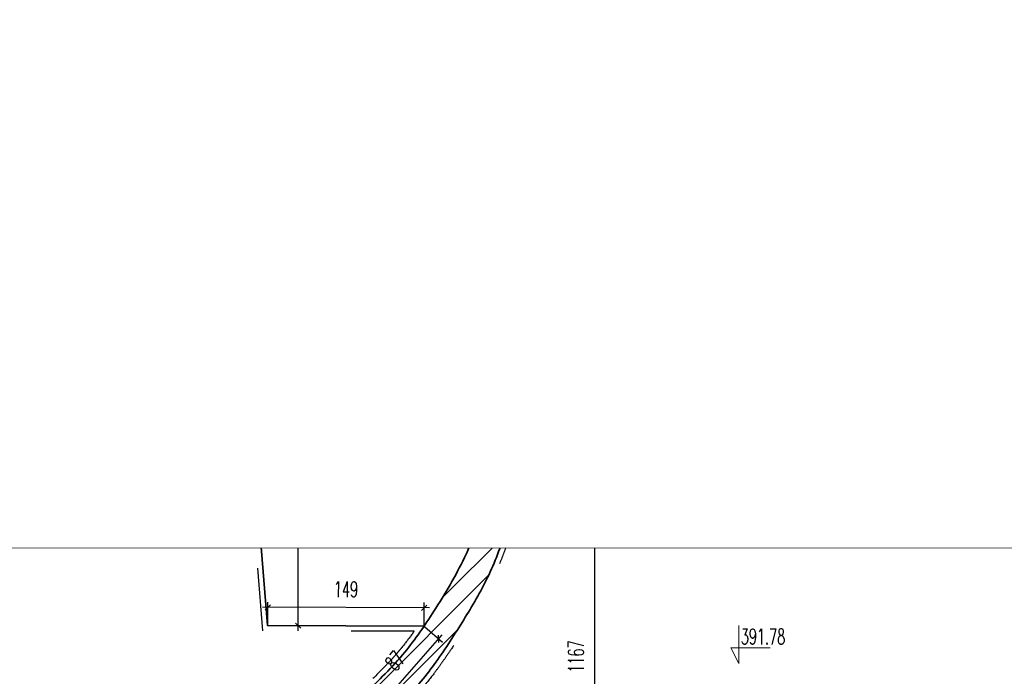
# Model space of a CAD drawing. Header units: millimetres. Extents: x 19887 to 192597, y -14203 to 39042.
# Tile 164 of 256: x 51688 to 53758, y -12081 to -10701. Entities that reach past the tile are written whole.
import ezdxf

# ---------------------------------------------------------------- set-up
doc = ezdxf.new("R2010")
doc.units = ezdxf.units.MM
doc.set_wipeout_variables(frame=1)
doc.linetypes.add('ACAD_ISO03W100', pattern=[30, 12, -18])
doc.layers.get('Defpoints').update_dxf_attribs({"color": 4})
for name, color, linetype in [('A_DBA-WYMIAR', 1, 'Continuous'), ('Sufit podwieszany', 252, 'Continuous'), ('Wymiarowanie', 3, 'Continuous'), ('Wypełnienie', 252, 'Continuous')]:
    doc.layers.add(name, color=color, linetype=linetype)
for name, color, linetype, lineweight in [('Basen_rzut_poziom_1_obrys', 252, 'Continuous', 35), ('koty wysokościowe', 252, 'Continuous', 0), ('Tabela', 1, 'Continuous', 0)]:
    doc.layers.add(name, color=color, linetype=linetype, lineweight=lineweight)
doc.styles.add('ROMANS', font='romans.shx', dxfattribs={"width": 0.6})
doc.styles.get("Standard").update_dxf_attribs({"font": 'arial.ttf'})
doc.dimstyles.new('000001FB70622F18', dxfattribs={"dimtxt": 20, "dimasz": 5, "dimexe": 5, "dimexo": 1, "dimgap": 20, "dimtad": 1, "dimtoh": 1, "dimdec": 0, "dimtxsty": 'Standard', "dimblk": 'OBLIQUE', "dimcen": 0, "dimdle": 5, "dimclrd": 252, "dimclre": 252, "dimclrt": 252, "dimadec": 0, "dimazin": 0, "dimtfac": 1, "dimtdec": 0, "dimtmove": 0, "dimatfit": 3, "dimldrblk": 'OBLIQUE', "dimfxl": 150, "dimfxlon": 1, "dimlwd": 25, "dimlwe": 25, "dimarcsym": 1})
pattern_1 = [(45.00000000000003, (3252.028049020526, -2175.28478632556), (-11.22532015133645, 11.22532015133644), [])]

# ---------------------------------------------------------------- blocks, each defined once
blk = doc.blocks.new('_Oblique')
at = {"color": 0, "linetype": 'ByBlock', "lineweight": -2}
blk.add_line((-0.5, -0.5), (0.5, 0.5), dxfattribs=at)
blk = doc.blocks.new('*D896')
at = {"layer": 'Defpoints', "color": 0}
for p in [(2501.041948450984, -5266.380601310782), (1960.230240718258, -5268.276708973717), (1960.230240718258, -5319.679395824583)]:
    blk.add_point(p, dxfattribs=at)
at = {"layer": 'Wymiarowanie', "color": 252, "linetype": 'Continuous', "lineweight": 25}
for p, q in [((1960.230240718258, -5269.276708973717), (1960.230240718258, -5324.679395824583)), ((2501.041948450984, -5267.380601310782), (2501.041948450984, -5324.679395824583)), ((2506.041948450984, -5319.679395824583), (1955.230240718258, -5319.679395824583))]:
    blk.add_line(p, q, dxfattribs=at)
at = {"layer": 'Wymiarowanie', "color": 252, "linetype": 'ByBlock', "lineweight": 25, "xscale": 5, "yscale": 5, "zscale": 5, "rotation": 180}
blk.add_blockref('_Oblique', (1960.230240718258, -5319.679395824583), dxfattribs=at)
at = {"layer": 'Wymiarowanie', "color": 252, "linetype": 'ByBlock', "lineweight": 25, "xscale": 5, "yscale": 5, "zscale": 5}
blk.add_blockref('_Oblique', (2501.041948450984, -5319.679395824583), dxfattribs=at)
at = {"layer": 'Wymiarowanie', "color": 252, "insert": (2230.636094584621, -5302.179395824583), "char_height": 15, "attachment_point": 5, "style": 'ROMANS'}
blk.add_mtext('541', dxfattribs=at)
blk = doc.blocks.new('*D899')
at = {"layer": 'Defpoints', "color": 0}
for p in [(1960.230240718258, -5268.276708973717), (1904.507030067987, -6435.547513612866), (2098.514459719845, -6435.547513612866)]:
    blk.add_point(p, dxfattribs=at)
at = {"layer": 'Wymiarowanie', "color": 252, "linetype": 'Continuous', "lineweight": 25}
for p, q in [((2098.514459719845, -5263.276708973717), (2098.514459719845, -6440.547513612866)), ((1961.230240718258, -5268.276708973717), (2103.514459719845, -5268.276708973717)), ((1948.514459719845, -6435.547513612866), (2103.514459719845, -6435.547513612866))]:
    blk.add_line(p, q, dxfattribs=at)
at = {"layer": 'Wymiarowanie', "color": 252, "linetype": 'ByBlock', "lineweight": 25, "xscale": 5, "yscale": 5, "zscale": 5}
for p, rotation in [((2098.514459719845, -5268.276708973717), 90.00000000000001), ((2098.514459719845, -6435.547513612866), 270)]:
    blk.add_blockref('_Oblique', p, dxfattribs=dict(at, rotation=rotation))
at = {"layer": 'Wymiarowanie', "color": 252, "insert": (2081.014459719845, -5851.912111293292), "char_height": 15, "attachment_point": 5, "rotation": 90.00000000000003, "style": 'ROMANS'}
blk.add_mtext('1167', dxfattribs=at)
blk = doc.blocks.new('*D913')
at = {"layer": 'Defpoints', "color": 0}
for p in [(1935.808251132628, -5822.830372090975), (1949.70281482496, -5835.013402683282), (1878.715302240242, -5887.944024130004)]:
    blk.add_point(p, dxfattribs=at)
at = {"layer": 'Wymiarowanie', "color": 252, "linetype": 'Continuous', "lineweight": 25}
for p, q in [((1889.313469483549, -5903.886545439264), (1952.999211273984, -5831.253911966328)), ((1936.560149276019, -5823.48965138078), (1953.462305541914, -5838.309799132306)), ((1879.467200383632, -5888.603303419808), (1896.369356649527, -5903.423451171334))]:
    blk.add_line(p, q, dxfattribs=at)
at = {"layer": 'Wymiarowanie', "color": 252, "linetype": 'ByBlock', "lineweight": 25, "xscale": 5, "yscale": 5, "zscale": 5}
for p, rotation in [((1949.70281482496, -5835.013402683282), 48.7550695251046), ((1892.609865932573, -5900.12705472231), 228.7550695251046)]:
    blk.add_blockref('_Oblique', p, dxfattribs=dict(at, rotation=rotation))
at = {"layer": 'Wymiarowanie', "color": 252, "insert": (1907.998122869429, -5856.032841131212), "char_height": 15, "attachment_point": 5, "rotation": 48.755069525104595, "style": 'ROMANS'}
blk.add_mtext('87', dxfattribs=at)
blk = doc.blocks.new('*D911')
at = {"layer": 'Defpoints', "color": 0}
for p in [(1786.442310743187, -5804.826331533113), (1786.382283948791, -5822.317568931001), (1935.808251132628, -5822.830372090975)]:
    blk.add_point(p, dxfattribs=at)
at = {"layer": 'Wymiarowanie', "color": 252, "linetype": 'Continuous', "lineweight": 25}
for p, q in [((1786.385715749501, -5821.317574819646), (1786.459469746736, -5799.82636097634)), ((1935.811682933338, -5821.830377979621), (1935.885436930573, -5800.339164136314)), ((1940.868248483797, -5805.356293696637), (1781.442340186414, -5804.809172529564))]:
    blk.add_line(p, q, dxfattribs=at)
at = {"layer": 'Wymiarowanie', "color": 252, "linetype": 'ByBlock', "lineweight": 25, "xscale": 5, "yscale": 5, "zscale": 5}
for p, rotation in [((1786.442310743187, -5804.826331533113), 179.8033719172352), ((1935.868277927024, -5805.339134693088), 359.8033719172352)]:
    blk.add_blockref('_Oblique', p, dxfattribs=dict(at, rotation=rotation))
at = {"layer": 'Wymiarowanie', "color": 252, "insert": (1861.215350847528, -5787.582836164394), "char_height": 15, "attachment_point": 5, "rotation": 359.80337191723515, "style": 'ROMANS'}
blk.add_mtext('149', dxfattribs=at)
blk = doc.blocks.new('*D912')
at = {"layer": 'Defpoints', "color": 0}
for p in [(1787.228762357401, -5359.73468746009), (1816.361665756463, -5359.787997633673), (1786.382283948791, -5822.317568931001)]:
    blk.add_point(p, dxfattribs=at)
at = {"layer": 'Wymiarowanie', "color": 252, "linetype": 'Continuous', "lineweight": 25}
for p, q in [((1788.228760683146, -5359.73651735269), (1821.361657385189, -5359.79714709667)), ((1815.506037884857, -5827.37087073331), (1816.37081521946, -5354.788006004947)), ((1787.382282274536, -5822.319398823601), (1820.515178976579, -5822.380028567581))]:
    blk.add_line(p, q, dxfattribs=at)
at = {"layer": 'Wymiarowanie', "color": 252, "linetype": 'ByBlock', "lineweight": 25, "xscale": 5, "yscale": 5, "zscale": 5}
for p, rotation in [((1816.361665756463, -5359.787997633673), 89.89515481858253), ((1815.515187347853, -5822.370879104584), 269.8951548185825)]:
    blk.add_blockref('_Oblique', p, dxfattribs=dict(at, rotation=rotation))
at = {"layer": 'Wymiarowanie', "color": 252, "insert": (1798.438455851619, -5591.047415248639), "char_height": 15, "attachment_point": 5, "rotation": 89.89515481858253, "style": 'ROMANS'}
blk.add_mtext('463', dxfattribs=at)
blk = doc.blocks.new('*D907')
at = {"layer": 'Defpoints', "color": 0}
for p in [(1914.601360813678, -5276.355666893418), (1773.574110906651, -5338.87538227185), (1787.228762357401, -5359.73468746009)]:
    blk.add_point(p, dxfattribs=at)
at = {"layer": 'Wymiarowanie', "color": 252, "linetype": 'Continuous', "lineweight": 25}
for p, q in [((1905.130098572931, -5252.757884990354), (1769.390721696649, -5341.613858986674)), ((1914.053665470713, -5275.518989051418), (1898.208232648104, -5251.312972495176)), ((1786.681067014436, -5358.898009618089), (1770.835634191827, -5334.691993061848))]:
    blk.add_line(p, q, dxfattribs=at)
at = {"layer": 'Wymiarowanie', "color": 252, "linetype": 'ByBlock', "lineweight": 25, "xscale": 5, "yscale": 5, "zscale": 5}
for p, rotation in [((1900.946709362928, -5255.496361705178), 33.20904708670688), ((1773.574110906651, -5338.87538227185), 213.2090470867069)]:
    blk.add_blockref('_Oblique', p, dxfattribs=dict(at, rotation=rotation))
at = {"layer": 'Wymiarowanie', "color": 252, "insert": (1800.169144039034, -5300.550026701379), "char_height": 15, "attachment_point": 5, "rotation": 33.209047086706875, "style": 'ROMANS'}
blk.add_mtext('152', dxfattribs=at)
blk = doc.blocks.new('*D915')
at = {"layer": 'Defpoints', "color": 0}
for p in [(1878.522868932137, -5207.422527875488), (1915.131929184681, -5244.275244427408), (1883.550225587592, -5275.648141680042)]:
    blk.add_point(p, dxfattribs=at)
at = {"layer": 'Wymiarowanie', "color": 252, "linetype": 'Continuous', "lineweight": 25}
for p, q in [((1877.813420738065, -5208.127285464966), (1843.393924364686, -5242.319213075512)), ((1843.417377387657, -5235.248184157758), (1887.074013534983, -5279.195382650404)), ((1914.422480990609, -5244.980002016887), (1880.002984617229, -5279.171929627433))]:
    blk.add_line(p, q, dxfattribs=at)
at = {"layer": 'Wymiarowanie', "color": 252, "linetype": 'ByBlock', "lineweight": 25, "xscale": 5, "yscale": 5, "zscale": 5}
for p, rotation in [((1846.941165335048, -5238.795425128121), 134.8099633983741), ((1883.550225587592, -5275.648141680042), 314.8099633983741)]:
    blk.add_blockref('_Oblique', p, dxfattribs=dict(at, rotation=rotation))
at = {"layer": 'Wymiarowanie', "color": 252, "insert": (1870.73765551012, -5237.919062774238), "char_height": 15, "attachment_point": 5, "rotation": 314.8099633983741, "style": 'ROMANS'}
blk.add_mtext('52', dxfattribs=at)
blk = doc.blocks.new('G$CF5E15B28')
at = {"layer": 'Wypełnienie'}
h = blk.add_hatch(dxfattribs=at)
h.set_pattern_fill('ANSI31', color=253, scale=5.000000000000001, angle=90.00000000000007)
h.set_pattern_definition(pattern_1)
h.paths.add_polyline_path([(2502.587630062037, -4663.7963865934), (2798.252794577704, -4664.490260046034), (2798.252794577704, -4636.426207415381), (2656.969415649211, -4636.426207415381), (2656.969415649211, -4636.153595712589), (2513.699827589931, -4636.153595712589), (2513.699827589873, -4636.153595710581), (2250.003649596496, -4636.153595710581), (2250.420535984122, -4620.460061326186), (2221.794271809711, -4620.460061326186), (2221.813393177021, -4900.090185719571), (2227.221378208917, -4900.090185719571), (2227.221378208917, -4903.169782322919), (2237.018926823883, -4903.169782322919), (2236.667273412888, -4663.476765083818), (2455.842424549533, -4662.717534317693), (2455.917537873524, -4684.401289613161), (2479.095661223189, -4684.401289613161), (2479.095661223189, -4846.080360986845), (2441.20565283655, -4846.080360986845), (2441.20565283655, -5061.143528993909), (2479.095661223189, -5061.143528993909), (2479.095661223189, -5235.72528816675), (2236.623201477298, -5236.437113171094), (2236.623201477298, -4996.115332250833), (2227.2790538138, -4996.115332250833), (2227.2790538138, -4999.645318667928), (2221.820200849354, -4999.645318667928), (2221.836479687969, -5237.706415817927), (1946.435345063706, -5234.73065625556), (1906.642874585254, -5192.310279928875), (1906.642874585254, -5161.0252431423), (1878.522868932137, -5161.0252431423), (1878.522868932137, -5207.422527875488), (1899.214956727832, -5225.451203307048), (1915.131929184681, -5244.275244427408), (1899.745525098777, -5254.880333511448), (1914.601360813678, -5276.355666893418), (1931.844754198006, -5263.099285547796), (1960.230240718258, -5268.276708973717), (2239.472803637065, -5268.501603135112), (2501.041948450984, -5266.380601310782), (2501.434288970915, -5157.506679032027), (2570.153238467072, -5157.506679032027), (2570.153238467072, -5152.933231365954), (2573.66294352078, -5152.933231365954), (2573.66294352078, -5140.201802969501), (2500.21930785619, -5140.201802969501)])
h = blk.add_hatch(dxfattribs=at)
h.set_pattern_fill('ANSI31', color=253, scale=5.000000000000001, angle=90.00000000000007)
h.set_pattern_definition(pattern_1)
edge = h.paths.add_edge_path()
edge.add_spline(control_points=[(1904.188248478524, -5905.162380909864), (1908.754264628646, -5900.977370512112), (1924.617801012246, -5886.437547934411), (1948.292222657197, -5856.949782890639), (1973.523816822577, -5817.448587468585), (1998.034534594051, -5776.563999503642), (2015.089887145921, -5730.6311695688), (2027.726002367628, -5680.179168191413), (2037.497631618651, -5629.263740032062), (2042.057491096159, -5579.631676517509), (2045.339088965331, -5535.894364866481), (2040.769097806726, -5481.169390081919), (2029.805180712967, -5418.610172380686), (2008.504502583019, -5359.363468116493), (1985.855372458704, -5309.923207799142), (1969.859314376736, -5283.926080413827), (1960.230240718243, -5268.276708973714)], knot_values=[0, 0, 0, 0, 185.7214983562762, 645.2451435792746, 1127.816570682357, 1592.950203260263, 2071.346658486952, 2590.647897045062, 3152.91073898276, 3624.122750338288, 4085.853924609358, 4465.45778541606, 5268.45715217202, 5983.547644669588, 6347.591596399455, 6898.151452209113, 6898.151452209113, 6898.151452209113, 6898.151452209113], degree=3, periodic=0)
edge.add_line((1960.230240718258, -5268.276708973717), (1931.844754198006, -5263.099285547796))
edge.add_spline(control_points=[(1931.844754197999, -5263.099285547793), (1942.076797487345, -5280.142504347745), (1967.033223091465, -5321.711701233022), (1996.474669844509, -5387.634921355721), (2013.309259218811, -5459.034152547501), (2020.030078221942, -5517.171726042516), (2019.072569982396, -5562.380422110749), (2012.672647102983, -5606.51182153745), (2005.879049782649, -5656.324778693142), (1993.882335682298, -5710.854734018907), (1973.734555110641, -5761.888218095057), (1947.601021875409, -5805.765314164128), (1917.026487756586, -5850.841182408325), (1892.122811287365, -5874.959391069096), (1878.715302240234, -5887.944024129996)], knot_values=[0, 0, 0, 0, 596.3758590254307, 1454.588231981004, 2152.093538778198, 2789.33875344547, 3205.679842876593, 3504.252663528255, 4126.274060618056, 4714.48507389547, 5174.054602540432, 5765.234175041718, 6243.908914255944, 6802.167650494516, 6802.167650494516, 6802.167650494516, 6802.167650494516], degree=3, periodic=0)
edge.add_line((1878.715302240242, -5887.944024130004), (1904.188248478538, -5905.162380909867))
at = {"layer": 'Basen_rzut_poziom_1_obrys', "color": 253}
for points, elevation in [([(2221.820200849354, -4999.645318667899), (2221.836479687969, -5237.706415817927), (1946.435345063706, -5234.73065625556), (1906.642874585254, -5192.310279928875), (1906.642874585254, -5161.0252431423), (1878.522868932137, -5161.0252431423), (1878.522868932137, -5207.422527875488), (1899.214956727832, -5225.451203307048), (1915.131929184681, -5244.275244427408), (1899.745525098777, -5254.880333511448), (1914.601360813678, -5276.355666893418), (1931.844754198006, -5263.099285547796)], -2.536531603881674e-07), ([(1960.230240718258, -5268.276708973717), (2239.472803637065, -5268.501603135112), (2501.041948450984, -5266.380601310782), (2501.434288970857, -5157.506679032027), (2570.153238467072, -5157.506679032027), (2570.153238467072, -5152.933231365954), (2573.66294352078, -5152.933231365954), (2573.66294352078, -5140.201802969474), (2500.21930785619, -5140.201802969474)], -2.819230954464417e-07), ([(1935.808251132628, -5822.830372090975), (1786.382283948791, -5822.317568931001), (1778.72578269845, -5727.689422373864), (1776.170258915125, -5671.713665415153), (1775.573998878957, -5614.205489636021), (1775.27582952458, -5574.277540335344), (1776.776156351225, -5524.053796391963), (1780.353873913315, -5469.227358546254), (1782.739032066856, -5437.046623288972), (1790.508349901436, -5365.098143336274), (1787.228762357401, -5359.73468746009), (1914.601360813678, -5276.355666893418)], -2.530622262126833e-07)]:
    blk.add_lwpolyline(points, dxfattribs=dict(at, elevation=elevation))
for points in [[(1931.844754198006, -5263.099285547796, -2.53657995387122e-07), (1961.690798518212, -5314.731206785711, -2.567632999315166e-07), (1995.830835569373, -5393.469651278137, -2.608738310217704e-07), (2012.372704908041, -5461.230282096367, -2.636973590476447e-07), (2019.125690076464, -5524.595981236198, -2.658438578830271e-07), (2018.000199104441, -5566.214874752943, -2.669461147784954e-07), (2014.248536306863, -5595.83551482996, -2.675653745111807e-07), (2004.869418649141, -5657.326476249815, -2.687676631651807e-07), (1991.271204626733, -5714.554184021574, -2.696085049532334e-07), (1974.388800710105, -5757.29790817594, -2.698657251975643e-07), (1945.12591742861, -5808.665373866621, -2.69671121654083e-07), (1917.363675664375, -5847.659642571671, -2.692141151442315e-07), (1878.715302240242, -5887.944024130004, -2.681836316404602e-07)], [(1960.230240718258, -5268.276708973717, -2.553866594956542e-07), (1987.927066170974, -5315.858716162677, -2.582582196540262e-07), (2003.308828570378, -5348.853888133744, -2.600433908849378e-07), (2026.944256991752, -5416.34396627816, -2.632507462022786e-07), (2041.580477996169, -5495.298768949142, -2.6628098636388e-07), (2044.206610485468, -5533.168207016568, -2.674883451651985e-07), (2041.955628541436, -5579.286423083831, -2.686477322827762e-07), (2037.078474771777, -5626.154546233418, -2.696868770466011e-07), (2026.927381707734, -5681.456900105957, -2.706668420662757e-07), (2013.796601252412, -5731.69951516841, -2.713441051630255e-07), (1996.539007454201, -5776.317977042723, -2.716328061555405e-07), (1973.653958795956, -5816.812019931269, -2.714850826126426e-07), (1947.122235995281, -5857.12106988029, -2.711337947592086e-07), (1917.694179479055, -5892.414260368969, -2.70485701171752e-07), (1904.188248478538, -5905.162380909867, -2.700863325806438e-07)]]:
    blk.add_spline(points, degree=3, dxfattribs=at)
at = {"layer": 'koty wysokościowe', "color": 253, "elevation": 1.115803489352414e-06}
for points in [[(1702.464203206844, -5244.209060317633), (1702.464203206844, -5280.441034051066)], [(1694.964203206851, -5265.441034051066), (1702.464203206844, -5265.441034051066)], [(1702.464203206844, -5280.441034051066), (1694.964203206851, -5265.441034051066)], [(1702.464203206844, -5265.441034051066), (1732.464203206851, -5265.441034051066)], [(1621.89663216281, -5554.650547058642), (1621.89663216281, -5590.882520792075)], [(1614.396632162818, -5575.882520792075), (1621.89663216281, -5575.882520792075)], [(1621.89663216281, -5590.882520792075), (1614.396632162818, -5575.882520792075)], [(1621.89663216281, -5575.882520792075), (1651.896632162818, -5575.882520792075)], [(2236.471736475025, -5822.378091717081), (2236.471736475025, -5858.610065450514)], [(2228.971736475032, -5843.610065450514), (2236.471736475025, -5843.610065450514)], [(2236.471736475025, -5858.610065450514), (2228.971736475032, -5843.610065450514)], [(2236.471736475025, -5843.610065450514), (2266.471736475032, -5843.610065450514)]]:
    blk.add_lwpolyline(points, dxfattribs=at)
at = {"layer": 'Sufit podwieszany', "color": 253, "linetype": 'ACAD_ISO03W100', "ltscale": 5}
for points, elevation in [([(2216.820200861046, -4999.64566057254), (2216.836134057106, -5232.652094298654), (1948.622530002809, -5229.753997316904), (1911.642874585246, -5190.332195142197), (1911.642874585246, -5156.0252431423), (1873.52286893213, -5156.0252431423), (1873.52286893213, -5209.697729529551), (1895.643012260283, -5228.970646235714), (1907.750950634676, -5243.289973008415), (1892.784138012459, -5253.60585840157), (1907.571138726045, -5274.981685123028), (1907.571138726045, -5274.981685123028)], -2.526315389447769e-07), ([(1969.175145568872, -5273.283914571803), (2239.49106180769, -5273.501619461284), (2506.024107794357, -5271.340366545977), (2506.416303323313, -5162.506679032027), (2575.153238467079, -5162.506679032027), (2575.153238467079, -5157.933231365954), (2578.66294352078, -5157.933231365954), (2578.66294352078, -5135.201802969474), (2505.244225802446, -5135.201802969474)], -2.82063473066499e-07), ([(1926.262711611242, -5827.79764295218), (1781.769222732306, -5827.301767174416), (1773.734989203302, -5728.00515596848), (1771.171441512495, -5671.853644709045), (1770.574192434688, -5614.250077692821), (1770.27527192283, -5574.221540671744), (1771.781021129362, -5523.816281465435), (1775.365921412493, -5468.879772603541), (1777.758916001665, -5436.593307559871), (1785.35446673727, -5366.254013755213), (1780.433789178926, -5358.206710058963), (1907.571138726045, -5274.981685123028)], -2.526315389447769e-07)]:
    blk.add_lwpolyline(points, dxfattribs=dict(at, elevation=elevation))
for points, knots in [([(1969.175145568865, -5273.283914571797, -2.560219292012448e-07), (1972.354426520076, -5278.473290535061, -2.563452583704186e-07), (1975.519506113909, -5283.685334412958, -2.566684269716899e-07), (1983.259723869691, -5296.781769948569, -2.574685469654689e-07), (1987.764529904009, -5304.722310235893, -2.579431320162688e-07), (1992.610157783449, -5314.024309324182, -2.584691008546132e-07), (1993.219554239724, -5315.209362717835, -2.585364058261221e-07), (1994.425699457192, -5317.584594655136, -2.58676271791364e-07), (1995.022604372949, -5318.775015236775, -2.587372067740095e-07), (1996.795625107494, -5322.354149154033, -2.589367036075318e-07), (1997.954047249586, -5324.75073402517, -2.590686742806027e-07), (2001.365000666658, -5331.967667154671, -2.59461745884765e-07), (2003.553226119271, -5336.81518695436, -2.597200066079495e-07), (2006.402119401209, -5343.363872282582, -2.600628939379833e-07), (2007.123253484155, -5345.043132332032, -2.601502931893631e-07), (2009.264384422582, -5350.08835651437, -2.604056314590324e-07), (2010.663649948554, -5353.465023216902, -2.605843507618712e-07), (2013.401603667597, -5360.245232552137, -2.609216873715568e-07), (2014.740237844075, -5363.648654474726, -2.610919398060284e-07), (2018.658206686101, -5373.898535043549, -2.616041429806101e-07), (2021.139613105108, -5380.784611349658, -2.619358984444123e-07), (2024.823049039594, -5391.741595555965, -2.624431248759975e-07), (2026.124111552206, -5395.778018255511, -2.626289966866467e-07), (2028.424604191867, -5403.253639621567, -2.629671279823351e-07), (2029.439443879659, -5406.687887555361, -2.631201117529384e-07), (2031.181209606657, -5412.848096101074, -2.633843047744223e-07), (2031.923393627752, -5415.569833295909, -2.635020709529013e-07), (2033.355857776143, -5421.025574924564, -2.637408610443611e-07), (2034.046447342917, -5423.759639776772, -2.638560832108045e-07), (2036.043810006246, -5431.978817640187, -2.641922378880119e-07), (2037.276177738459, -5437.480911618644, -2.644211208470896e-07), (2040.695813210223, -5454.0424218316, -2.650704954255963e-07), (2042.605630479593, -5465.157041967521, -2.654944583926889e-07), (2044.715686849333, -5479.928153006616, -2.660261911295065e-07), (2045.199031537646, -5483.548732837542, -2.661488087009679e-07), (2045.959257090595, -5489.644630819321, -2.663620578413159e-07), (2046.252940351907, -5492.118298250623, -2.664477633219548e-07), (2047.091827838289, -5499.542535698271, -2.66702609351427e-07), (2047.596583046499, -5504.508033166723, -2.668757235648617e-07), (2048.431509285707, -5514.469151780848, -2.671955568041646e-07), (2048.761651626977, -5519.464552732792, -2.673597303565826e-07), (2049.07930736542, -5527.05869533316, -2.675843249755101e-07), (2049.155302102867, -5529.64782766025, -2.676610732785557e-07), (2049.207898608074, -5533.12573987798, -2.677613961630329e-07), (2049.216935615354, -5534.0116691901, -2.677867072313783e-07), (2049.226528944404, -5535.782241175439, -2.6783681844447e-07), (2049.227118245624, -5536.667135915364, -2.67861627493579e-07), (2049.216956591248, -5539.320620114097, -2.679353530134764e-07), (2049.194276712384, -5541.088009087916, -2.679835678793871e-07), (2049.084038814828, -5546.385183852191, -2.681257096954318e-07), (2048.954293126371, -5549.909973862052, -2.682171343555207e-07), (2048.63806980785, -5556.399580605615, -2.683811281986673e-07), (2048.463514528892, -5559.366432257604, -2.684544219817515e-07), (2048.030876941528, -5565.917223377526, -2.686136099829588e-07), (2047.762937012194, -5569.498676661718, -2.686988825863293e-07), (2047.359633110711, -5574.581878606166, -2.688244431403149e-07), (2047.237049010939, -5576.090393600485, -2.688539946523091e-07), (2046.98365567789, -5579.164566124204, -2.689258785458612e-07), (2046.852996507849, -5580.729734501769, -2.689623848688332e-07), (2046.588663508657, -5583.861743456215, -2.69035275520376e-07), (2046.454832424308, -5585.428011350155, -2.690716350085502e-07), (2046.046647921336, -5590.127438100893, -2.691803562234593e-07), (2045.765604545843, -5593.26122026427, -2.692581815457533e-07), (2044.88208671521, -5602.663715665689, -2.694661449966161e-07), (2044.239244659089, -5608.933586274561, -2.696056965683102e-07), (2043.06948350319, -5618.932532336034, -2.698201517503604e-07), (2042.60093049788, -5622.662970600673, -2.698983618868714e-07), (2041.715468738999, -5629.157821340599, -2.700306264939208e-07), (2041.31654087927, -5631.920739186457, -2.700914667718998e-07), (2040.47822888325, -5637.438782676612, -2.701932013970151e-07), (2040.038820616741, -5640.194177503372, -2.70245743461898e-07), (2038.664428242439, -5648.449428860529, -2.703999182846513e-07), (2037.673279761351, -5653.938351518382, -2.705039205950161e-07), (2035.976503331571, -5662.752363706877, -2.706498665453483e-07), (2035.31022890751, -5666.086683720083, -2.707059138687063e-07), (2034.05477445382, -5672.171267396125, -2.708059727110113e-07), (2033.472068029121, -5674.923261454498, -2.708562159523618e-07), (2032.458627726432, -5679.60226828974, -2.709246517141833e-07), (2032.034327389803, -5681.530942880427, -2.709548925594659e-07), (2031.17404655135, -5685.385723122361, -2.710204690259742e-07), (2030.737815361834, -5687.312277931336, -2.710441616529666e-07), (2029.408572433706, -5693.088802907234, -2.71131463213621e-07), (2028.495012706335, -5696.935634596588, -2.711938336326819e-07), (2025.65387285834, -5708.458476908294, -2.713573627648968e-07), (2023.625849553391, -5716.116860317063, -2.714582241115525e-07), (2020.399828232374, -5727.237018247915, -2.715889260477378e-07), (2019.346227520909, -5730.728106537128, -2.71627673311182e-07), (2017.152092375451, -5737.692453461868, -2.716998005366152e-07), (2016.011214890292, -5741.16612224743, -2.717331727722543e-07), (2012.438138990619, -5751.546046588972, -2.718237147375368e-07), (2009.855532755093, -5758.411274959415, -2.718713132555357e-07), (2005.976601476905, -5767.674318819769, -2.719192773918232e-07), (2004.897820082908, -5770.155683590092, -2.719283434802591e-07), (2002.954582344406, -5774.451464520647, -2.719339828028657e-07), (2002.106657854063, -5776.272747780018, -2.71937494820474e-07), (2000.630336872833, -5779.35029819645, -2.719468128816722e-07), (2000.013156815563, -5780.610424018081, -2.719475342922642e-07), (1998.760951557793, -5783.118899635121, -2.71941827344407e-07), (1998.125818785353, -5784.367504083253, -2.719412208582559e-07), (1996.195765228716, -5788.097493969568, -2.719433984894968e-07), (1994.87619361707, -5790.563055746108, -2.719385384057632e-07), (1990.838186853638, -5797.905091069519, -2.719179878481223e-07), (1988.04051666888, -5802.726939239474, -2.718963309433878e-07), (1983.924289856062, -5809.612732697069, -2.718586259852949e-07), (1982.649873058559, -5811.716781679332, -2.718461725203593e-07), (1980.319532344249, -5815.530575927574, -2.718282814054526e-07), (1979.265722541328, -5817.242894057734, -2.718113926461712e-07), (1977.550300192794, -5820.018333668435, -2.717930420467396e-07), (1976.889663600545, -5821.084536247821, -2.717917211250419e-07), (1975.565009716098, -5823.21611959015, -2.717772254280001e-07), (1974.901130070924, -5824.281242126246, -2.717640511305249e-07), (1972.904016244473, -5827.474134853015, -2.717416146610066e-07), (1971.565307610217, -5829.599430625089, -2.717319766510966e-07), (1967.520732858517, -5835.961664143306, -2.716778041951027e-07), (1964.78642353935, -5840.184957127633, -2.716487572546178e-07), (1959.964509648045, -5847.435653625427, -2.715817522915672e-07), (1957.902941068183, -5850.476342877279, -2.715514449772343e-07), (1954.066975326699, -5856.001702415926, -2.71491343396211e-07), (1952.304073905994, -5858.492185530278, -2.714623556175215e-07), (1948.720154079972, -5863.443147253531, -2.714002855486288e-07), (1946.898769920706, -5865.903792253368, -2.713671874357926e-07), (1941.334428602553, -5873.223705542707, -2.712663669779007e-07), (1937.491306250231, -5878.021010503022, -2.711854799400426e-07), (1932.228617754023, -5884.148271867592, -2.710565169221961e-07), (1930.958563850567, -5885.595385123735, -2.710317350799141e-07), (1927.096789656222, -5889.894193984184, -2.709358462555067e-07), (1924.453453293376, -5892.703373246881, -2.708664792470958e-07), (1921.291357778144, -5895.889351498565, -2.707786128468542e-07), (1920.847204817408, -5896.33293439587, -2.707661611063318e-07), (1919.956667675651, -5897.215001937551, -2.70746810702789e-07), (1919.510102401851, -5897.653711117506, -2.707340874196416e-07), (1918.167114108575, -5898.963461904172, -2.706897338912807e-07), (1917.26740023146, -5899.828127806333, -2.706635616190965e-07), (1914.559812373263, -5902.401364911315, -2.705898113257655e-07), (1912.743512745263, -5904.089197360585, -2.705353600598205e-07), (1909.806386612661, -5906.795518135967, -2.704466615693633e-07), (1908.684897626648, -5907.823417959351, -2.704126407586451e-07), (1907.566650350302, -5908.848354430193, -2.703787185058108e-07)], [89.31897932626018, 89.31897932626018, 89.31897932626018, 89.31897932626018, 271.2998053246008, 271.2998053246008, 542.5996106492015, 542.5996106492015, 582.0717215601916, 582.0717215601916, 621.5438324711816, 621.5438324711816, 700.4880542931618, 700.4880542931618, 858.376497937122, 858.376497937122, 912.6973643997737, 912.6973643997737, 1021.339097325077, 1021.339097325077, 1129.98083025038, 1129.98083025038, 1347.264296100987, 1347.264296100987, 1473.131526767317, 1473.131526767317, 1579.384926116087, 1579.384926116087, 1663.052006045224, 1663.052006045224, 1746.719085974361, 1746.719085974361, 1914.053245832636, 1914.053245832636, 2248.721565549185, 2248.721565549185, 2357.22066786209, 2357.22066786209, 2431.243653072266, 2431.243653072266, 2579.289623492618, 2579.289623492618, 2727.335593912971, 2727.335593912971, 2803.764544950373, 2803.764544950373, 2829.873228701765, 2829.873228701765, 2855.981912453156, 2855.981912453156, 2908.19927995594, 2908.19927995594, 3012.634014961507, 3012.634014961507, 3100.865555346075, 3100.865555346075, 3207.797932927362, 3207.797932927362, 3252.985926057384, 3252.985926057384, 3299.977722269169, 3299.977722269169, 3346.969518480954, 3346.969518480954, 3440.953110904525, 3440.953110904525, 3628.920295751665, 3628.920295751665, 3740.816960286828, 3740.816960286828, 3823.818161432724, 3823.818161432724, 3906.81936257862, 3906.81936257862, 4072.821764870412, 4072.821764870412, 4174.098939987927, 4174.098939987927, 4257.941197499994, 4257.941197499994, 4316.845853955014, 4316.845853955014, 4375.750510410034, 4375.750510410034, 4493.559823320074, 4493.559823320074, 4729.178449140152, 4729.178449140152, 4837.360252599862, 4837.360252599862, 4945.542056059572, 4945.542056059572, 5161.905662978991, 5161.905662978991, 5241.645228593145, 5241.645228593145, 5300.807352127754, 5300.807352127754, 5342.128284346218, 5342.128284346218, 5383.449216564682, 5383.449216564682, 5466.091081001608, 5466.091081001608, 5631.374809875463, 5631.374809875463, 5704.591049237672, 5704.591049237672, 5764.582104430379, 5764.582104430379, 5802.066939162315, 5802.066939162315, 5839.551773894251, 5839.551773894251, 5914.521443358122, 5914.521443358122, 6064.460782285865, 6064.460782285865, 6173.679647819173, 6173.679647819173, 6264.173664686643, 6264.173664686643, 6354.667681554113, 6354.667681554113, 6535.655715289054, 6535.655715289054, 6592.262944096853, 6592.262944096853, 6705.477401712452, 6705.477401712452, 6723.876106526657, 6723.876106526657, 6742.274811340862, 6742.274811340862, 6779.072220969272, 6779.072220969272, 6852.667040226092, 6852.667040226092, 6898.151452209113, 6898.151452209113, 6898.151452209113, 6898.151452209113]), ([(1926.262711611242, -5827.797642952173, -2.691563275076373e-07), (1925.451547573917, -5828.934644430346, -2.691369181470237e-07), (1924.63468814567, -5830.065959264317, -2.691286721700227e-07), (1920.830480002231, -5835.266119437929, -2.690612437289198e-07), (1917.76771323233, -5839.259754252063, -2.689957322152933e-07), (1913.889769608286, -5844.017251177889, -2.689176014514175e-07), (1913.17595721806, -5844.880999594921, -2.688959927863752e-07), (1911.735527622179, -5846.600307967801, -2.688692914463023e-07), (1911.009186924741, -5847.455700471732, -2.688525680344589e-07), (1908.812817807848, -5850.009984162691, -2.688010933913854e-07), (1907.325440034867, -5851.696981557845, -2.687650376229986e-07), (1902.802245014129, -5856.717517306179, -2.686523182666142e-07), (1899.705336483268, -5860.01058760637, -2.685769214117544e-07), (1891.409515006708, -5868.57568896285, -2.683463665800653e-07), (1886.113284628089, -5873.789863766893, -2.681957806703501e-07), (1878.924801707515, -5880.780677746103, -2.679947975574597e-07), (1877.082079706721, -5882.565284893, -2.6794157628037e-07), (1873.715304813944, -5887.938951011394, -2.679035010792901e-07)], [6030.186660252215, 6030.186660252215, 6030.186660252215, 6030.186660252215, 6072.634400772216, 6072.634400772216, 6226.376039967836, 6226.376039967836, 6260.750948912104, 6260.750948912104, 6295.125857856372, 6295.125857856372, 6363.875675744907, 6363.875675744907, 6501.375311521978, 6501.375311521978, 6725.336987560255, 6725.336987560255, 6802.167650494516, 6802.167650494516, 6802.167650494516, 6802.167650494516])]:
    blk.add_open_spline(points, degree=3, knots=knots, dxfattribs=at)
at = {"layer": 'koty wysokościowe', "color": 253, "char_height": 15, "width": 21553.28442977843, "attachment_point": 1, "style": 'ROMANS'}
for s, insert in [('394.08', (1704.355367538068, -5247.115235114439, 1.115803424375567e-06)), ('389.58', (1623.787796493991, -5557.556721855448, 1.115803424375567e-06)), ('391.78', (2238.362900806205, -5825.284266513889, 1.115803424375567e-06))]:
    blk.add_mtext(s, dxfattribs=dict(at, insert=insert))
at = {"layer": 'Wymiarowanie', "color": 253}
for base, p1, p2, angle, picture, middle in [((1883.550225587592, -5275.648141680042, -2.513100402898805e-07), (1878.522868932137, -5207.422527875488, -2.536531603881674e-07), (1915.131929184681, -5244.275244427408, -2.536531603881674e-07), 314.809963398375, '*D915', (1858.322312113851, -5250.252320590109, 1.460387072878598e-09)), ((1773.574110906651, -5338.87538227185, -2.46944306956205e-07), (1914.601360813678, -5276.355666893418, -2.530622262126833e-07), (1787.228762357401, -5359.73468746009, -2.530622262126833e-07), 213.20904708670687, '*D907', (1809.753812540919, -5315.191888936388, 1.460387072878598e-09))]:
    dim = blk.add_linear_dim(base=base, p1=p1, p2=p2, angle=angle, dimstyle='000001FB70622F18', override={"dimtxt": 15, "dimgap": 10, "dimtxsty": 'ROMANS'}, dxfattribs=at)
    dim.commit()
    dim.dimension.update_dxf_attribs({"geometry": picture, "text_midpoint": middle, "dimtype": 161})
for base, p1, p2, angle, override, picture, middle in [((2098.514459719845, -6435.547513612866, -2.957730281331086e-07), (1960.230240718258, -5268.276708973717, -2.553817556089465e-07), (1904.507030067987, -6435.547513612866, -2.700838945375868e-07), 90.00000000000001, {"dimtxt": 15, "dimgap": 10, "dimtxsty": 'ROMANS'}, '*D899', (2081.014459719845, -5851.912111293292, 1.460387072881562e-09)), ((1960.230240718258, -5319.679395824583, -2.568207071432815e-07), (2501.041948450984, -5266.380601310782, -2.855012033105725e-07), (1960.230240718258, -5268.276708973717, -2.819230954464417e-07), 2.481438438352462e-14, {"dimtxt": 15, "dimgap": 10, "dimtxsty": 'ROMANS', "dimtmove": 1}, '*D896', (2230.636094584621, -5302.179395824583, 1.460387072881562e-09))]:
    dim = blk.add_linear_dim(base=base, p1=p1, p2=p2, angle=angle, dimstyle='000001FB70622F18', override=override, dxfattribs=at)
    dim.commit()
    dim.dimension.update_dxf_attribs({"geometry": picture, "text_midpoint": middle})
for p1, p2, distance, picture, middle in [((1786.382283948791, -5822.317568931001, -2.530622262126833e-07), (1787.228762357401, -5359.73468746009, -2.530622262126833e-07), -29.132952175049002, '*D912', (1798.438455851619, -5591.047415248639, 1.460387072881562e-09)), ((1935.808251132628, -5822.830372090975, -2.695432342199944e-07), (1786.382283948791, -5822.317568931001, -2.530622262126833e-07), -17.49134039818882, '*D911', (1861.215350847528, -5787.582836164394, 1.460387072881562e-09)), ((1878.715302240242, -5887.944024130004, -2.681836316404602e-07), (1935.808251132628, -5822.830372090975, -2.530622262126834e-07), -18.479316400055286, '*D913', (1907.998122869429, -5856.032841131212, 1.457478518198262e-09))]:
    dim = blk.add_aligned_dim(p1=p1, p2=p2, distance=distance, dimstyle='000001FB70622F18', override={"dimtxt": 15, "dimgap": 10, "dimtxsty": 'ROMANS'}, dxfattribs=at)
    dim.commit()
    dim.dimension.update_dxf_attribs({"geometry": picture, "text_midpoint": middle})

msp = doc.modelspace()

# ---------------------------------------------------------------- linework, layer by layer
at = {"layer": 'Tabela'}
for points in [[(50394.64090921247, -11810.44959602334), (60894.64090921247, -11810.44959602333), (60894.64090921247, -4385.449596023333), (50394.64090921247, -4385.449596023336)], [(50894.64090921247, -11685.44959602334), (60769.64090921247, -11685.44959602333), (60769.64090921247, -4510.449596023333), (50894.64090921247, -4510.449596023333)]]:
    msp.add_lwpolyline(points, close=True, dxfattribs=at)

# ---------------------------------------------------------------- block references
at = {"xscale": 2.2, "yscale": 2.2, "zscale": 2.2}
msp.add_blockref('G$CF5E15B28', (48279.41824367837, 835.053152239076, 2.957770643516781e-07), dxfattribs=at)

# ---------------------------------------------------------------- next in the draw order: wipeouts: each hides what was drawn before it
msp.add_wipeout([(50894.64090921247, -11685.44959602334), (50894.64090921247, -11810.44959602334), (60894.64090921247, -11810.449596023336), (60894.64090921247, -4385.449596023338), (50394.64090921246, -4385.449596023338), (50394.64090921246, -11810.44959602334), (50894.63981139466, -11810.44959602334), (50894.63981139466, -11685.44959602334), (60769.640909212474, -11685.44959602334), (60769.64090921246, -4510.449596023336), (50894.64090921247, -4510.449596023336)]).dxf.layer = 'A_DBA-WYMIAR'

doc.saveas('drawing.dxf')
